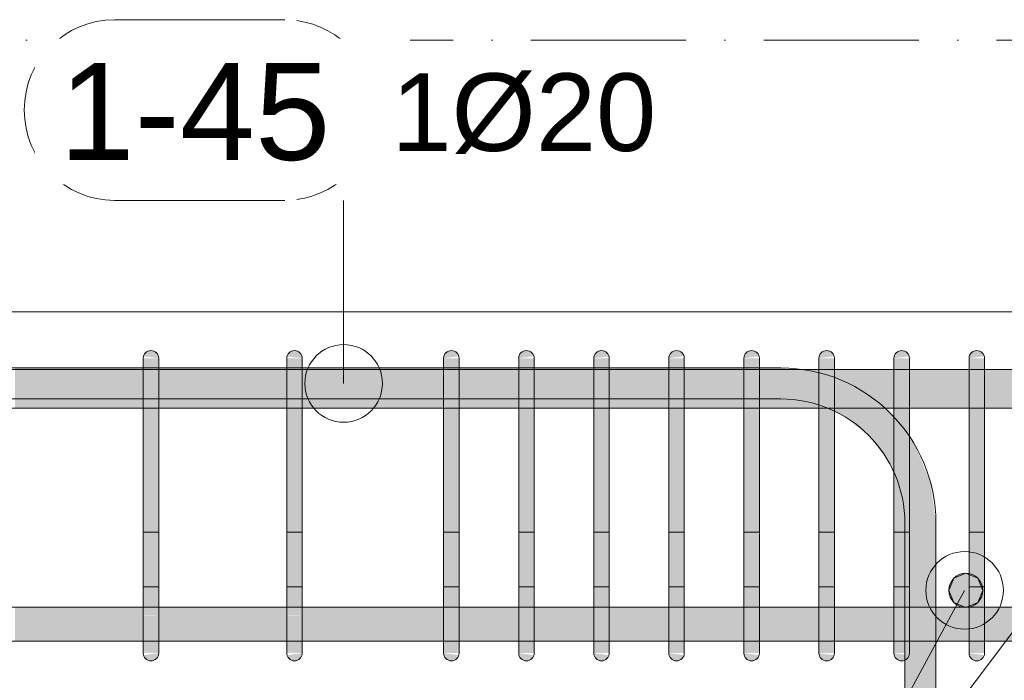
# Model space of a CAD drawing. Header units: millimetres. Extents: x -25607 to 9385, y 1894 to 10168.
# Tile 28 of 181: x -18732 to -18097, y 8682 to 9108. Entities that reach past the tile are written whole.
import ezdxf

# ---------------------------------------------------------------- set-up
doc = ezdxf.new("R2010")
doc.units = ezdxf.units.MM
doc.linetypes.add('Čerchovaná', pattern=[150, 100, -25, 0, -25])
for name, color, linetype, lineweight in [('A-FLOR-LEVL', 51, 'Continuous', 5), ('S-BEAM', 12, 'Continuous', 9), ('S-COLS', 52, 'Continuous', 9), ('S-RBAR', 171, 'Continuous', 5), ('S-RBAR-IDEN', 171, 'Continuous', 5)]:
    doc.layers.add(name, color=color, linetype=linetype, lineweight=lineweight)
doc.styles.add('Arial', font='arial.ttf', dxfattribs={"height": 50})
doc.styles.add('Arial_1', font='arial.ttf', dxfattribs={"height": 62.5})

# ---------------------------------------------------------------- blocks, each defined once
blk = doc.blocks.new('Popisek výztuže - _Typ_ množství_PRAVÝ _řezy_-573729-V4')
at = {"layer": 'S-RBAR-IDEN'}
for p, q in [((-24857.77, 9096.15), (-24967.46, 9096.15)), ((-24967.46, 8979.71), (-24857.77, 8979.71))]:
    blk.add_line(p, q, dxfattribs=at)
for centre, start, end in [((-24967.46, 9037.93), 90, 270), ((-24857.77, 9037.93), 277.64339, 82.35661)]:
    blk.add_arc(centre, 58.22, start, end, dxfattribs=at)

msp = doc.modelspace()

# ---------------------------------------------------------------- hatches: boundary and pattern name
at = {"layer": 'S-RBAR'}
for color, points in [(7, [(-18642, 8890), (-18642.17, 8891.29), (-18642.67, 8892.5), (-18643.47, 8893.54), (-18644.66, 8894.4), (-18645.71, 8894.83), (-18647, 8895), (-18648.29, 8894.83), (-18649.5, 8894.33), (-18650.54, 8893.54), (-18651.33, 8892.5), (-18651.83, 8891.29), (-18642.17, 8890.02)]), (7, [(-18549.46, 8890), (-18549.63, 8891.29), (-18550.13, 8892.5), (-18550.92, 8893.54), (-18551.96, 8894.33), (-18553.16, 8894.83), (-18554.46, 8895), (-18555.75, 8894.83), (-18556.96, 8894.33), (-18557.99, 8893.54), (-18558.79, 8892.5), (-18559.28, 8891.29), (-18549.63, 8890.02)]), (7, [(-18458.33, 8890), (-18448.5, 8891.29), (-18449, 8892.5), (-18449.8, 8893.54), (-18451, 8894.4), (-18452.04, 8894.83), (-18453.33, 8895), (-18454.63, 8894.83), (-18455.83, 8894.33), (-18456.87, 8893.54), (-18457.66, 8892.5), (-18458.16, 8891.29)]), (7, [(-18409.94, 8890), (-18400.11, 8891.29), (-18400.61, 8892.5), (-18401.41, 8893.54), (-18402.61, 8894.4), (-18403.65, 8894.83), (-18404.94, 8895), (-18406.24, 8894.83), (-18407.44, 8894.33), (-18408.48, 8893.54), (-18409.27, 8892.5), (-18409.77, 8891.29)]), (7, [(-18361.55, 8890), (-18351.72, 8891.29), (-18352.22, 8892.5), (-18353.02, 8893.54), (-18354.22, 8894.4), (-18355.26, 8894.83), (-18356.55, 8895), (-18357.85, 8894.83), (-18359.05, 8894.33), (-18360.09, 8893.54), (-18360.88, 8892.5), (-18361.38, 8891.29)]), (7, [(-18313.16, 8890), (-18303.33, 8891.29), (-18303.83, 8892.5), (-18304.63, 8893.54), (-18305.83, 8894.4), (-18306.87, 8894.83), (-18308.16, 8895), (-18309.46, 8894.83), (-18310.66, 8894.33), (-18311.7, 8893.54), (-18312.49, 8892.5), (-18312.99, 8891.29)]), (7, [(-18264.77, 8890), (-18254.94, 8891.29), (-18255.44, 8892.5), (-18256.24, 8893.54), (-18257.44, 8894.4), (-18258.48, 8894.83), (-18259.77, 8895), (-18261.07, 8894.83), (-18262.27, 8894.33), (-18263.31, 8893.54), (-18264.1, 8892.5), (-18264.6, 8891.29)]), (7, [(-18216.38, 8890), (-18206.56, 8891.29), (-18207.05, 8892.5), (-18207.85, 8893.54), (-18209.05, 8894.4), (-18210.09, 8894.83), (-18211.38, 8895), (-18212.68, 8894.83), (-18213.88, 8894.33), (-18215.44, 8892.86), (-18215.72, 8892.5), (-18216.21, 8891.29)]), (7, [(-18168, 8890), (-18158.17, 8891.29), (-18158.67, 8892.5), (-18159.46, 8893.54), (-18160.66, 8894.4), (-18161.7, 8894.83), (-18163, 8895), (-18164.29, 8894.83), (-18165.5, 8894.33), (-18166.53, 8893.54), (-18167.33, 8892.5), (-18167.83, 8891.29)]), (7, [(-18119.61, 8890), (-18109.78, 8891.29), (-18110.28, 8892.5), (-18111.07, 8893.54), (-18112.27, 8894.4), (-18113.31, 8894.83), (-18114.61, 8895), (-18115.9, 8894.83), (-18117.11, 8894.33), (-18118.14, 8893.54), (-18118.94, 8892.5), (-18119.44, 8891.29)]), (7, [(-18642, 8865), (-18642, 8890), (-18652, 8890), (-18652, 8865)]), (7, [(-18549.46, 8865), (-18549.46, 8890), (-18559.46, 8890), (-18559.46, 8865)]), (7, [(-18448.33, 8865), (-18448.33, 8890), (-18458.33, 8890), (-18458.33, 8865)]), (7, [(-18408.33, 8865), (-18399.94, 8865), (-18400.11, 8890), (-18409.94, 8890), (-18409.94, 8865)]), (7, [(-18351.55, 8865), (-18351.55, 8890), (-18361.55, 8890), (-18361.55, 8865)]), (7, [(-18303.16, 8865), (-18303.16, 8890), (-18313.16, 8890), (-18313.16, 8865)]), (7, [(-18254.77, 8865), (-18254.77, 8890), (-18264.77, 8890), (-18264.77, 8865)]), (7, [(-18215.44, 8865), (-18206.38, 8865), (-18206.56, 8890), (-18216.38, 8890), (-18216.38, 8865)]), (7, [(-18158, 8865), (-18158, 8890), (-18168, 8890), (-18168, 8865)]), (7, [(-18109.61, 8865), (-18109.61, 8890), (-18119.61, 8890), (-18119.61, 8865)]), (7, [(-18652, 8725), (-18642, 8725), (-18642, 8865), (-18652, 8865), (-18652, 8741.44)]), (7, [(-18559.46, 8725), (-18549.46, 8725), (-18549.46, 8865), (-18559.46, 8865), (-18559.46, 8741.44)]), (7, [(-18448.33, 8725), (-18448.33, 8865), (-18458.33, 8865), (-18458.33, 8725)]), (7, [(-18399.94, 8725), (-18399.94, 8865), (-18409.94, 8865), (-18409.94, 8725), (-18408.33, 8725)]), (7, [(-18351.55, 8725), (-18351.55, 8865), (-18361.55, 8865), (-18361.55, 8725)]), (7, [(-18303.16, 8725), (-18303.16, 8865), (-18313.16, 8865), (-18313.16, 8725)]), (7, [(-18254.77, 8725), (-18254.77, 8865), (-18264.77, 8865), (-18264.77, 8725)]), (7, [(-18206.38, 8725), (-18206.38, 8865), (-18216.38, 8865), (-18216.38, 8725), (-18215.44, 8725)]), (7, [(-18158, 8725), (-18158, 8865), (-18168, 8865), (-18168, 8725)]), (7, [(-18109.61, 8725), (-18109.61, 8865), (-18119.61, 8865), (-18119.61, 8725)]), (256, [(-18121.66, 8729.45), (-18113.88, 8732.67), (-18110.66, 8740.45), (-18113.88, 8748.22), (-18121.66, 8751.45), (-18129.44, 8748.22), (-18132.66, 8740.45), (-18129.44, 8732.67)]), (7, [(-18448.5, 8700), (-18448.33, 8700), (-18448.33, 8725), (-18458.33, 8725), (-18458.33, 8700), (-18453.33, 8700)]), (7, [(-18408.33, 8700), (-18399.94, 8700), (-18399.94, 8725), (-18409.94, 8725), (-18409.94, 8700)]), (7, [(-18351.72, 8700), (-18351.55, 8700), (-18351.55, 8725), (-18361.55, 8725), (-18361.55, 8700), (-18356.55, 8700)]), (7, [(-18303.33, 8700), (-18303.16, 8700), (-18303.16, 8725), (-18313.16, 8725), (-18313.16, 8700), (-18308.16, 8700)]), (7, [(-18254.94, 8700), (-18254.77, 8700), (-18254.77, 8725), (-18264.77, 8725), (-18264.77, 8700), (-18259.77, 8700)]), (7, [(-18215.44, 8700), (-18206.38, 8700), (-18206.38, 8725), (-18216.38, 8725), (-18216.38, 8700)]), (7, [(-18158.17, 8700), (-18158, 8700), (-18158, 8725), (-18168, 8725), (-18168, 8700), (-18163, 8700)]), (7, [(-18109.78, 8700), (-18109.61, 8700), (-18109.61, 8725), (-18119.61, 8725), (-18119.61, 8700), (-18114.61, 8700)]), (7, [(-18647, 8695), (-18645.71, 8695.17), (-18644.5, 8695.67), (-18643.47, 8696.46), (-18642.67, 8697.5), (-18642.17, 8698.71), (-18642.17, 8699.98), (-18651.83, 8698.71), (-18651.33, 8697.5), (-18650.54, 8696.46), (-18649.5, 8695.67), (-18648.29, 8695.17)]), (7, [(-18554.46, 8695), (-18553.16, 8695.17), (-18551.96, 8695.67), (-18550.92, 8696.46), (-18550.13, 8697.5), (-18549.63, 8698.71), (-18549.63, 8699.98), (-18559.28, 8698.71), (-18558.79, 8697.5), (-18557.99, 8696.46), (-18556.96, 8695.67), (-18555.75, 8695.17)]), (7, [(-18453.33, 8695), (-18452.04, 8695.17), (-18450.83, 8695.67), (-18449.8, 8696.46), (-18449, 8697.5), (-18448.5, 8698.71), (-18458.33, 8700), (-18458.16, 8698.71), (-18457.66, 8697.5), (-18456.87, 8696.46), (-18455.83, 8695.67), (-18454.63, 8695.17)]), (7, [(-18404.94, 8695), (-18403.65, 8695.17), (-18402.44, 8695.67), (-18401.41, 8696.46), (-18400.61, 8697.5), (-18400.11, 8698.71), (-18409.94, 8700), (-18409.77, 8698.71), (-18409.27, 8697.5), (-18408.33, 8696.35), (-18407.44, 8695.67), (-18406.24, 8695.17)]), (7, [(-18356.55, 8695), (-18355.26, 8695.17), (-18354.05, 8695.67), (-18353.02, 8696.46), (-18352.22, 8697.5), (-18351.72, 8698.71), (-18361.55, 8700), (-18361.38, 8698.71), (-18360.88, 8697.5), (-18360.09, 8696.46), (-18359.05, 8695.67), (-18357.85, 8695.17)]), (7, [(-18308.16, 8695), (-18306.87, 8695.17), (-18305.66, 8695.67), (-18304.63, 8696.46), (-18303.83, 8697.5), (-18303.33, 8698.71), (-18313.16, 8700), (-18312.99, 8698.71), (-18312.49, 8697.5), (-18311.7, 8696.46), (-18310.66, 8695.67), (-18309.46, 8695.17)]), (7, [(-18259.77, 8695), (-18258.48, 8695.17), (-18257.27, 8695.67), (-18256.24, 8696.46), (-18255.44, 8697.5), (-18254.94, 8698.71), (-18264.77, 8700), (-18264.6, 8698.71), (-18264.1, 8697.5), (-18263.31, 8696.46), (-18262.27, 8695.67), (-18261.07, 8695.17)]), (7, [(-18211.38, 8695), (-18210.09, 8695.17), (-18208.88, 8695.67), (-18207.85, 8696.46), (-18207.05, 8697.5), (-18206.56, 8698.71), (-18216.38, 8700), (-18216.21, 8698.71), (-18215.44, 8697.14), (-18214.92, 8696.46), (-18213.88, 8695.67), (-18212.68, 8695.17)]), (7, [(-18163, 8695), (-18161.7, 8695.17), (-18160.5, 8695.67), (-18159.46, 8696.46), (-18158.67, 8697.5), (-18158.17, 8698.71), (-18168, 8700), (-18167.83, 8698.71), (-18167.33, 8697.5), (-18166.53, 8696.46), (-18165.5, 8695.67), (-18164.29, 8695.17)]), (7, [(-18114.61, 8695), (-18113.31, 8695.17), (-18112.11, 8695.67), (-18111.07, 8696.46), (-18110.28, 8697.5), (-18109.78, 8698.71), (-18119.61, 8700), (-18119.44, 8698.71), (-18118.94, 8697.5), (-18118.14, 8696.46), (-18117.11, 8695.67), (-18115.9, 8695.17)])]:
    msp.add_hatch(color=color, dxfattribs=at).paths.add_polyline_path(points)
h = msp.add_hatch(color=7, dxfattribs=at)
h.paths.add_polyline_path([(-21152.5, 8857.8), (-21003.57, 8857.8), (-21003.57, 8882.8), (-21152.5, 8882.8), (-21152.5, 8863.81)])
h.paths.add_polyline_path([(-20993.57, 8857.8), (-20814.64, 8857.8), (-20814.64, 8882.8), (-20993.57, 8882.8), (-20993.57, 8863.81)])
h.paths.add_polyline_path([(-17684.1, 8857.8), (-17684.1, 8882.8), (-17722.49, 8882.8), (-17722.49, 8857.8), (-17713.9, 8857.8)])
h.paths.add_polyline_path([(-15707.76, 8857.8), (-15577.5, 8857.8), (-15577.5, 8882.8), (-15731.67, 8882.8), (-15731.67, 8857.8)])
h.paths.add_polyline_path([(-17674.1, 8857.8), (-17635.71, 8857.8), (-17635.71, 8882.8), (-17674.1, 8882.8), (-17674.1, 8863.81)])
h.paths.add_polyline_path([(-20804.64, 8857.8), (-20625.71, 8857.8), (-20625.71, 8882.8), (-20804.64, 8882.8), (-20804.64, 8863.81)])
h.paths.add_polyline_path([(-17587.32, 8857.8), (-17587.32, 8882.8), (-17625.71, 8882.8), (-17625.71, 8857.8)])
h.paths.add_polyline_path([(-17577.32, 8857.8), (-17538.93, 8857.8), (-17538.93, 8882.8), (-17577.32, 8882.8), (-17577.32, 8863.81)])
h.paths.add_polyline_path([(-17780.88, 8857.8), (-17780.88, 8882.8), (-17819.27, 8882.8), (-17819.27, 8857.8), (-17791.06, 8857.8)])
h.paths.add_polyline_path([(-17732.49, 8857.8), (-17732.49, 8882.8), (-17770.88, 8882.8), (-17770.88, 8857.8)])
h.paths.add_polyline_path([(-17829.27, 8857.8), (-17829.27, 8882.8), (-17867.66, 8882.8), (-17867.66, 8857.8)])
h.paths.add_polyline_path([(-17480.54, 8857.8), (-17390.54, 8857.8), (-17390.54, 8882.8), (-17480.54, 8882.8), (-17480.54, 8863.81)])
h.paths.add_polyline_path([(-17528.93, 8857.8), (-17490.54, 8857.8), (-17490.54, 8882.8), (-17528.93, 8882.8), (-17528.93, 8863.81)])
h.paths.add_polyline_path([(-20615.71, 8857.8), (-20436.79, 8857.8), (-20436.79, 8882.8), (-20615.71, 8882.8), (-20615.71, 8863.81)])
h.paths.add_polyline_path([(-20426.79, 8857.8), (-20247.86, 8857.8), (-20247.86, 8882.8), (-20426.79, 8882.8), (-20426.79, 8863.81)])
h.paths.add_polyline_path([(-20237.86, 8857.8), (-20058.93, 8857.8), (-20058.93, 8882.8), (-20237.86, 8882.8), (-20237.86, 8863.81)])
h.paths.add_polyline_path([(-20048.93, 8857.8), (-19870, 8857.8), (-19870, 8882.8), (-20048.93, 8882.8), (-20048.93, 8863.81)])
h.paths.add_polyline_path([(-17288, 8857.8), (-17205.45, 8857.8), (-17205.45, 8882.8), (-17288, 8882.8), (-17288, 8863.81)])
h.paths.add_polyline_path([(-17380.54, 8857.8), (-17298, 8857.8), (-17298, 8882.8), (-17380.54, 8882.8), (-17380.54, 8863.81)])
h.paths.add_polyline_path([(-17102.91, 8857.8), (-17020.36, 8857.8), (-17020.36, 8882.8), (-17102.91, 8882.8), (-17102.91, 8863.81)])
h.paths.add_polyline_path([(-17195.45, 8857.8), (-17112.91, 8857.8), (-17112.91, 8882.8), (-17195.45, 8882.8), (-17195.45, 8863.81)])
h.paths.add_polyline_path([(-17010.36, 8857.8), (-16927.82, 8857.8), (-16927.82, 8882.8), (-17010.36, 8882.8), (-17010.36, 8863.81)])
h.paths.add_polyline_path([(-17974.44, 8857.8), (-17974.44, 8882.8), (-18012.83, 8882.8), (-18012.83, 8857.8)])
h.paths.add_polyline_path([(-17926.05, 8857.8), (-17926.05, 8882.8), (-17964.44, 8882.8), (-17964.44, 8857.8)])
h.paths.add_polyline_path([(-17877.66, 8857.8), (-17877.66, 8882.8), (-17916.05, 8882.8), (-17916.05, 8857.8)])
h.paths.add_polyline_path([(-18168, 8857.8), (-18168, 8882.8), (-18206.38, 8882.8), (-18206.38, 8857.8), (-18176.86, 8857.8)])
h.paths.add_polyline_path([(-19860, 8857.8), (-19670, 8857.8), (-19670, 8882.8), (-19860, 8882.8), (-19860, 8863.81)])
h.paths.add_polyline_path([(-18158, 8857.8), (-18119.61, 8857.8), (-18119.61, 8882.8), (-18158, 8882.8), (-18158, 8863.81)])
h.paths.add_polyline_path([(-19567.45, 8857.8), (-19484.91, 8857.8), (-19484.91, 8882.8), (-19567.45, 8882.8), (-19567.45, 8863.81)])
h.paths.add_polyline_path([(-19660, 8857.8), (-19577.45, 8857.8), (-19577.45, 8882.8), (-19660, 8882.8), (-19660, 8863.81)])
h.paths.add_polyline_path([(-15741.67, 8857.8), (-15741.67, 8882.8), (-15900.83, 8882.8), (-15900.83, 8857.8), (-15862.08, 8857.8)])
h.paths.add_polyline_path([(-15910.83, 8857.8), (-15910.83, 8882.8), (-16070, 8882.8), (-16070, 8857.8), (-16016.39, 8857.8)])
h.paths.add_polyline_path([(-16080, 8857.8), (-16080, 8882.8), (-16270, 8882.8), (-16270, 8857.8), (-16170.71, 8857.8)])
h.paths.add_polyline_path([(-16280, 8857.8), (-16280, 8882.8), (-16362.55, 8882.8), (-16362.55, 8857.8), (-16325.03, 8857.8)])
h.paths.add_polyline_path([(-18071.22, 8857.8), (-18071.22, 8882.8), (-18109.61, 8882.8), (-18109.61, 8857.8)])
h.paths.add_polyline_path([(-19474.91, 8857.8), (-19392.36, 8857.8), (-19392.36, 8882.8), (-19474.91, 8882.8), (-19474.91, 8863.81)])
h.paths.add_polyline_path([(-18022.83, 8857.8), (-18022.83, 8882.8), (-18061.22, 8882.8), (-18061.22, 8857.8)])
h.paths.add_polyline_path([(-18313.16, 8857.8), (-18313.16, 8882.8), (-18351.55, 8882.8), (-18351.55, 8857.8), (-18331.18, 8857.8)])
h.paths.add_polyline_path([(-18264.77, 8857.8), (-18264.77, 8882.8), (-18303.16, 8882.8), (-18303.16, 8857.8)])
h.paths.add_polyline_path([(-18216.38, 8857.8), (-18216.38, 8882.8), (-18254.77, 8882.8), (-18254.77, 8857.8)])
h.paths.add_polyline_path([(-18458.33, 8857.8), (-18458.33, 8882.8), (-18549.46, 8882.8), (-18549.46, 8857.8), (-18485.49, 8857.8)])
h.paths.add_polyline_path([(-18409.94, 8857.8), (-18409.94, 8882.8), (-18448.33, 8882.8), (-18448.33, 8857.8)])
h.paths.add_polyline_path([(-16825.27, 8857.8), (-16742.73, 8857.8), (-16742.73, 8882.8), (-16825.27, 8882.8), (-16825.27, 8863.81)])
h.paths.add_polyline_path([(-16917.82, 8857.8), (-16835.27, 8857.8), (-16835.27, 8882.8), (-16917.82, 8882.8), (-16917.82, 8863.81)])
h.paths.add_polyline_path([(-16640.18, 8857.8), (-16557.64, 8857.8), (-16557.64, 8882.8), (-16640.18, 8882.8), (-16640.18, 8863.81)])
h.paths.add_polyline_path([(-16732.73, 8857.8), (-16650.18, 8857.8), (-16650.18, 8882.8), (-16732.73, 8882.8), (-16732.73, 8863.81)])
h.paths.add_polyline_path([(-19289.82, 8857.8), (-19207.27, 8857.8), (-19207.27, 8882.8), (-19289.82, 8882.8), (-19289.82, 8863.81)])
h.paths.add_polyline_path([(-19382.36, 8857.8), (-19299.82, 8857.8), (-19299.82, 8882.8), (-19382.36, 8882.8), (-19382.36, 8863.81)])
h.paths.add_polyline_path([(-19104.73, 8857.8), (-19022.18, 8857.8), (-19022.18, 8882.8), (-19104.73, 8882.8), (-19104.73, 8863.81)])
h.paths.add_polyline_path([(-19197.27, 8857.8), (-19114.73, 8857.8), (-19114.73, 8882.8), (-19197.27, 8882.8), (-19197.27, 8863.81)])
h.paths.add_polyline_path([(-16547.64, 8857.8), (-16465.09, 8857.8), (-16465.09, 8882.8), (-16547.64, 8882.8), (-16547.64, 8863.81)])
h.paths.add_polyline_path([(-19012.18, 8857.8), (-18929.64, 8857.8), (-18929.64, 8882.8), (-19012.18, 8882.8), (-19012.18, 8863.81)])
h.paths.add_polyline_path([(-18827.09, 8857.8), (-18744.55, 8857.8), (-18744.55, 8882.8), (-18827.09, 8882.8), (-18827.09, 8863.81)])
h.paths.add_polyline_path([(-18919.64, 8857.8), (-18837.09, 8857.8), (-18837.09, 8882.8), (-18919.64, 8882.8), (-18919.64, 8863.81)])
h.paths.add_polyline_path([(-16455.09, 8857.8), (-16372.55, 8857.8), (-16372.55, 8882.8), (-16455.09, 8882.8), (-16455.09, 8863.81)])
h.paths.add_polyline_path([(-18399.94, 8857.8), (-18361.55, 8857.8), (-18361.55, 8882.8), (-18399.94, 8882.8), (-18399.94, 8863.81)])
h.paths.add_polyline_path([(-18559.46, 8857.8), (-18559.46, 8882.8), (-18642, 8882.8), (-18642, 8857.8), (-18639.81, 8857.8)])
h.paths.add_polyline_path([(-18652, 8857.8), (-18652, 8882.8), (-18734.55, 8882.8), (-18734.55, 8857.8)])
h = msp.add_hatch(color=7, dxfattribs=at)
h.paths.add_polyline_path([(-18254.02, 8882.8), (-18240.95, 8882.8), (-18240.95, 8883.8), (-18254.77, 8883.8), (-18254.77, 8882.8)])
h.paths.add_polyline_path([(-18837.09, 8882.8), (-18837.09, 8883.8), (-18860.95, 8883.8), (-18860.95, 8882.8)])
h.paths.add_polyline_path([(-18827.09, 8882.8), (-18744.55, 8882.8), (-18744.55, 8883.8), (-18827.09, 8883.8)])
h.paths.add_polyline_path([(-18734.55, 8882.8), (-18652, 8882.8), (-18652, 8883.8), (-18734.55, 8883.8)])
h.paths.add_polyline_path([(-18264.77, 8882.8), (-18264.77, 8883.8), (-18303.16, 8883.8), (-18303.16, 8882.8), (-18292.6, 8882.8)])
h.paths.add_polyline_path([(-18642, 8882.8), (-18559.46, 8882.8), (-18559.46, 8883.8), (-18642, 8883.8)])
h.paths.add_polyline_path([(-18313.16, 8882.8), (-18313.16, 8883.8), (-18351.55, 8883.8), (-18351.55, 8882.8), (-18331.18, 8882.8)])
h.paths.add_polyline_path([(-18361.55, 8882.8), (-18361.55, 8883.8), (-18399.94, 8883.8), (-18399.94, 8882.8), (-18369.76, 8882.8)])
h.paths.add_polyline_path([(-18549.46, 8882.8), (-18458.33, 8882.8), (-18458.33, 8883.8), (-18549.46, 8883.8)])
h.paths.add_polyline_path([(-18448.33, 8882.8), (-18409.94, 8882.8), (-18409.94, 8883.8), (-18448.33, 8883.8)])
h = msp.add_hatch(color=7, dxfattribs=at)
h.paths.add_polyline_path([(-18158, 8783.8), (-18140.95, 8783.8), (-18144.36, 8809.69), (-18154.35, 8833.8), (-18158, 8838.56), (-18158, 8788.41)])
h.paths.add_polyline_path([(-18168, 8814.94), (-18168, 8851.59), (-18170.24, 8854.51), (-18174.53, 8857.8), (-18206.38, 8857.8), (-18206.38, 8855.34), (-18200.95, 8853.09), (-18184.38, 8840.37), (-18171.67, 8823.8)])
h.paths.add_polyline_path([(-18240.95, 8882.8), (-18233.35, 8882.8), (-18240.95, 8883.8)])
h = msp.add_hatch(color=7, dxfattribs=at)
h.paths.add_polyline_path([(-18140.95, 7883.8), (-18140.95, 7916), (-18141.95, 7916), (-18141.95, 7883.8)])
h.paths.add_polyline_path([(-18160.95, 7883.8), (-18159.95, 7883.8), (-18160.14, 7916), (-18160.95, 7916), (-18160.95, 7884.87)])
h.paths.add_polyline_path([(-18160.95, 7924), (-18159.95, 7924), (-18160.14, 8016), (-18160.95, 8016), (-18160.95, 7946.05)])
h.paths.add_polyline_path([(-18141.95, 7924), (-18140.95, 7924), (-18140.95, 8016), (-18141.95, 8016), (-18141.95, 7946.05)])
h.paths.add_polyline_path([(-18160.95, 8024), (-18159.95, 8024), (-18160.14, 8116), (-18160.95, 8116), (-18160.95, 8037.83)])
h.paths.add_polyline_path([(-18140.95, 8024), (-18140.95, 8116), (-18141.95, 8116), (-18141.95, 8024)])
h.paths.add_polyline_path([(-18160.95, 8124), (-18159.95, 8124), (-18160.14, 8216), (-18160.95, 8216), (-18160.95, 8129.6)])
h.paths.add_polyline_path([(-18140.95, 8124), (-18140.95, 8216), (-18141.95, 8216), (-18141.95, 8124)])
h.paths.add_polyline_path([(-18141.95, 8224), (-18140.95, 8224), (-18140.95, 8316), (-18141.95, 8316), (-18141.95, 8251.97)])
h.paths.add_polyline_path([(-18159.95, 8224), (-18160.14, 8316), (-18160.95, 8316), (-18160.95, 8224), (-18160.14, 8224)])
h.paths.add_polyline_path([(-18141.95, 8324), (-18140.95, 8324), (-18140.95, 8416), (-18141.95, 8416), (-18141.95, 8343.75)])
h.paths.add_polyline_path([(-18159.95, 8324), (-18160.14, 8416), (-18160.95, 8416), (-18160.95, 8324), (-18160.14, 8324)])
h.paths.add_polyline_path([(-18160.95, 8424), (-18159.95, 8424), (-18160.14, 8516), (-18160.95, 8516), (-18160.95, 8435.52)])
h.paths.add_polyline_path([(-18140.95, 8424), (-18140.95, 8516), (-18141.95, 8516), (-18141.95, 8424)])
h.paths.add_polyline_path([(-18160.95, 8524), (-18159.95, 8524), (-18160.14, 8616), (-18160.95, 8616), (-18160.95, 8527.3)])
h.paths.add_polyline_path([(-18140.95, 8524), (-18140.95, 8616), (-18141.95, 8616), (-18141.95, 8524)])
h.paths.add_polyline_path([(-18140.95, 8624), (-18140.95, 8707.64), (-18158, 8707.64), (-18158.17, 8700), (-18160.95, 8700), (-18160.95, 8699.07), (-18158.17, 8698.71), (-18158.67, 8697.5), (-18159.46, 8696.46), (-18160.95, 8695), (-18160.95, 8624), (-18159.95, 8624), (-18159.95, 8660), (-18141.95, 8660), (-18141.95, 8624)])
h.paths.add_polyline_path([(-18140.95, 8729.64), (-18140.95, 8783.8), (-18158, 8783.8), (-18158, 8729.64)])
h = msp.add_hatch(color=256, dxfattribs=at)
edge = h.paths.add_edge_path()
edge.add_arc((-18121.66, 8740.45), 11, 0, 360)
h = msp.add_hatch(color=7, dxfattribs=at)
h.paths.add_polyline_path([(-24601.03, 8707.64), (-24603.19, 8710.85), (-24605, 8715.21), (-24605, 8707.64), (-24602.84, 8707.64)])
h.paths.add_polyline_path([(-22960.74, 8707.64), (-22900.09, 8707.92), (-22900.09, 8729.64), (-22982.64, 8729.64), (-22982.64, 8707.64)])
h.paths.add_polyline_path([(-22890.09, 8707.64), (-22807.55, 8707.92), (-22807.55, 8729.64), (-22890.09, 8729.64), (-22890.09, 8707.92)])
h.paths.add_polyline_path([(-17983.96, 8707.64), (-17980, 8707.64), (-17980, 8729.64), (-18012.83, 8729.64), (-18012.83, 8707.64)])
h.paths.add_polyline_path([(-22992.64, 8707.64), (-22992.64, 8729.64), (-23075.18, 8729.64), (-23075.18, 8707.64), (-22999.32, 8707.64)])
h.paths.add_polyline_path([(-22797.55, 8707.64), (-22715, 8707.92), (-22715, 8729.64), (-22797.55, 8729.64), (-22797.55, 8707.92)])
h.paths.add_polyline_path([(-22705, 8707.64), (-22515, 8707.92), (-22515, 8729.64), (-22705, 8729.64), (-22705, 8707.92)])
h.paths.add_polyline_path([(-18022.83, 8707.64), (-18022.83, 8729.64), (-18061.22, 8729.64), (-18061.12, 8707.64)])
h.paths.add_polyline_path([(-23085.18, 8707.64), (-23085.18, 8729.64), (-23167.73, 8729.64), (-23167.73, 8707.64), (-23115.06, 8707.64)])
h.paths.add_polyline_path([(-22505, 8707.64), (-22326.07, 8707.92), (-22326.07, 8729.64), (-22505, 8729.64), (-22505, 8707.92)])
h.paths.add_polyline_path([(-22316.07, 8707.64), (-22137.14, 8707.92), (-22137.14, 8729.64), (-22316.07, 8729.64), (-22316.07, 8707.92)])
h.paths.add_polyline_path([(-18071.22, 8707.64), (-18071.22, 8729.64), (-18109.61, 8729.64), (-18109.61, 8707.64), (-18099.7, 8707.64)])
h.paths.add_polyline_path([(-23177.73, 8707.64), (-23177.73, 8729.64), (-23260.27, 8729.64), (-23260.27, 8707.64), (-23192.22, 8707.64)])
h.paths.add_polyline_path([(-22127.14, 8707.64), (-21948.21, 8707.92), (-21948.21, 8729.64), (-22127.14, 8729.64), (-22127.14, 8707.92)])
h.paths.add_polyline_path([(-24558, 8707.64), (-24543.42, 8707.92), (-24543.42, 8729.64), (-24558, 8729.64), (-24558, 8707.92)])
h.paths.add_polyline_path([(-18119.61, 8707.64), (-18119.61, 8729.64), (-18158, 8729.64), (-18158, 8707.64), (-18138.28, 8707.64)])
h.paths.add_polyline_path([(-21938.21, 8707.64), (-21759.29, 8707.92), (-21759.29, 8729.64), (-21938.21, 8729.64), (-21938.21, 8707.92)])
h.paths.add_polyline_path([(-23270.27, 8707.64), (-23270.27, 8729.64), (-23352.82, 8729.64), (-23352.82, 8707.64), (-23307.95, 8707.64)])
h.paths.add_polyline_path([(-24580.95, 8707.64), (-24578, 8707.92), (-24578, 8729.64), (-24580.95, 8729.64), (-24580.95, 8707.92)])
h.paths.add_polyline_path([(-21749.29, 8707.64), (-21570.36, 8707.92), (-21570.36, 8729.64), (-21749.29, 8729.64), (-21749.29, 8707.92)])
h.paths.add_polyline_path([(-18168, 8707.64), (-18168, 8729.64), (-18206.38, 8729.64), (-18206.38, 8707.64), (-18176.86, 8707.64)])
h.paths.add_polyline_path([(-23362.82, 8707.64), (-23362.82, 8729.64), (-23445.36, 8729.64), (-23445.36, 8707.64), (-23385.11, 8707.64)])
h.paths.add_polyline_path([(-21560.36, 8707.64), (-21381.43, 8707.92), (-21381.43, 8729.64), (-21560.36, 8729.64), (-21560.36, 8707.92)])
h.paths.add_polyline_path([(-23455.36, 8707.64), (-23455.36, 8729.64), (-23537.91, 8729.64), (-23537.91, 8707.64), (-23462.27, 8707.64)])
h.paths.add_polyline_path([(-21371.43, 8707.64), (-21192.5, 8707.92), (-21192.5, 8729.64), (-21371.43, 8729.64), (-21371.43, 8707.92)])
h.paths.add_polyline_path([(-18216.38, 8707.64), (-18216.38, 8729.64), (-18254.77, 8729.64), (-18254.77, 8707.64), (-18254.02, 8707.64)])
h.paths.add_polyline_path([(-21182.5, 8707.64), (-21003.57, 8707.92), (-21003.57, 8729.64), (-21182.5, 8729.64), (-21182.5, 8707.92)])
h.paths.add_polyline_path([(-24533.42, 8707.64), (-24495.89, 8707.92), (-24495.89, 8729.64), (-24533.42, 8729.64), (-24533.42, 8707.92)])
h.paths.add_polyline_path([(-20993.57, 8707.64), (-20814.64, 8707.92), (-20814.64, 8729.64), (-20993.57, 8729.64), (-20993.57, 8707.92)])
h.paths.add_polyline_path([(-23547.91, 8707.64), (-23547.91, 8729.64), (-23630.45, 8729.64), (-23630.45, 8707.64), (-23578.01, 8707.64)])
h.paths.add_polyline_path([(-18264.77, 8707.64), (-18264.77, 8729.64), (-18303.16, 8729.64), (-18303.16, 8707.64), (-18292.6, 8707.64)])
h.paths.add_polyline_path([(-24485.89, 8707.64), (-24448.36, 8707.92), (-24448.36, 8729.64), (-24485.89, 8729.64), (-24485.89, 8707.92)])
h.paths.add_polyline_path([(-20804.64, 8707.64), (-20625.71, 8707.92), (-20625.71, 8729.64), (-20804.64, 8729.64), (-20804.64, 8707.92)])
h.paths.add_polyline_path([(-20615.71, 8707.64), (-20436.79, 8707.92), (-20436.79, 8729.64), (-20615.71, 8729.64), (-20615.71, 8707.92)])
h.paths.add_polyline_path([(-18313.16, 8707.64), (-18313.16, 8729.64), (-18351.55, 8729.64), (-18351.55, 8707.64), (-18331.18, 8707.64)])
h.paths.add_polyline_path([(-23640.45, 8707.64), (-23640.45, 8729.64), (-23723, 8729.64), (-23723, 8707.64), (-23655.17, 8707.64)])
h.paths.add_polyline_path([(-20426.79, 8707.64), (-20247.86, 8707.92), (-20247.86, 8729.64), (-20426.79, 8729.64), (-20426.79, 8707.92)])
h.paths.add_polyline_path([(-24438.36, 8707.64), (-24400.83, 8707.92), (-24400.83, 8729.64), (-24438.36, 8729.64), (-24438.36, 8707.92)])
h.paths.add_polyline_path([(-20237.86, 8707.64), (-20058.93, 8707.92), (-20058.93, 8729.64), (-20237.86, 8729.64), (-20237.86, 8707.92)])
h.paths.add_polyline_path([(-18361.55, 8707.64), (-18361.55, 8729.64), (-18399.94, 8729.64), (-18399.94, 8707.64), (-18369.76, 8707.64)])
h.paths.add_polyline_path([(-23733, 8707.64), (-23733, 8729.64), (-23815.54, 8729.64), (-23815.54, 8707.64), (-23770.91, 8707.64)])
h.paths.add_polyline_path([(-20048.93, 8707.64), (-19870, 8707.92), (-19870, 8729.64), (-20048.93, 8729.64), (-20048.93, 8707.92)])
h.paths.add_polyline_path([(-19860, 8707.64), (-19670, 8707.92), (-19670, 8729.64), (-19860, 8729.64), (-19860, 8707.92)])
h.paths.add_polyline_path([(-18409.94, 8707.64), (-18409.94, 8729.64), (-18448.33, 8729.64), (-18448.33, 8707.64), (-18446.91, 8707.64)])
h.paths.add_polyline_path([(-23825.54, 8707.64), (-23825.54, 8729.64), (-23915.54, 8729.64), (-23915.54, 8707.64), (-23848.07, 8707.64)])
h.paths.add_polyline_path([(-24390.83, 8707.64), (-24353.31, 8707.92), (-24353.31, 8729.64), (-24390.83, 8729.64), (-24390.83, 8707.92)])
h.paths.add_polyline_path([(-19660, 8707.64), (-19577.45, 8707.92), (-19577.45, 8729.64), (-19660, 8729.64), (-19660, 8707.92)])
h.paths.add_polyline_path([(-18458.33, 8707.64), (-18458.33, 8729.64), (-18549.46, 8729.64), (-18549.46, 8707.64), (-18485.49, 8707.64)])
h.paths.add_polyline_path([(-19567.45, 8707.64), (-19484.91, 8707.92), (-19484.91, 8729.64), (-19567.45, 8729.64), (-19567.45, 8707.92)])
h.paths.add_polyline_path([(-23925.54, 8707.64), (-23925.54, 8729.64), (-23963.07, 8729.64), (-23963.07, 8707.64)])
h.paths.add_polyline_path([(-19474.91, 8707.64), (-19392.36, 8707.92), (-19392.36, 8729.64), (-19474.91, 8729.64), (-19474.91, 8707.92)])
h.paths.add_polyline_path([(-23973.07, 8707.64), (-23973.07, 8729.64), (-24010.6, 8729.64), (-24010.6, 8707.64), (-24002.39, 8707.64)])
h.paths.add_polyline_path([(-19382.36, 8707.64), (-19299.82, 8707.92), (-19299.82, 8729.64), (-19382.36, 8729.64), (-19382.36, 8707.92)])
h.paths.add_polyline_path([(-24020.6, 8707.64), (-24020.6, 8729.64), (-24058.13, 8729.64), (-24058.13, 8707.64), (-24040.97, 8707.64)])
h.paths.add_polyline_path([(-18559.46, 8707.64), (-18559.46, 8729.64), (-18642, 8729.64), (-18642, 8707.64), (-18562.65, 8707.64)])
h.paths.add_polyline_path([(-19289.82, 8707.64), (-19207.27, 8707.92), (-19207.27, 8729.64), (-19289.82, 8729.64), (-19289.82, 8707.92)])
h.paths.add_polyline_path([(-24068.13, 8707.64), (-24068.13, 8729.64), (-24105.66, 8729.64), (-24105.66, 8707.64), (-24079.55, 8707.64)])
h.paths.add_polyline_path([(-19197.27, 8707.64), (-19114.73, 8707.92), (-19114.73, 8729.64), (-19197.27, 8729.64), (-19197.27, 8707.92)])
h.paths.add_polyline_path([(-24343.31, 8707.64), (-24305.78, 8707.92), (-24305.78, 8729.64), (-24343.31, 8729.64), (-24343.31, 8707.92)])
h.paths.add_polyline_path([(-24115.66, 8707.64), (-24115.66, 8729.64), (-24153.19, 8729.64), (-24153.19, 8707.64), (-24118.13, 8707.64)])
h.paths.add_polyline_path([(-19104.73, 8707.64), (-19022.18, 8707.92), (-19022.18, 8729.64), (-19104.73, 8729.64), (-19104.73, 8707.92)])
h.paths.add_polyline_path([(-24295.78, 8707.64), (-24258.25, 8707.92), (-24258.25, 8729.64), (-24295.78, 8729.64), (-24295.78, 8707.92)])
h.paths.add_polyline_path([(-19012.18, 8707.64), (-18929.64, 8707.92), (-18929.64, 8729.64), (-19012.18, 8729.64), (-19012.18, 8707.92)])
h.paths.add_polyline_path([(-18652, 8707.64), (-18652, 8729.64), (-18734.55, 8729.64), (-18734.55, 8707.64), (-18678.39, 8707.64)])
h.paths.add_polyline_path([(-24181.69, 8707.64), (-24176.86, 8707.68), (-24172.72, 8710.86), (-24169.54, 8715), (-24167.54, 8719.82), (-24166.86, 8725), (-24167.54, 8729.64), (-24200.72, 8729.64), (-24200.72, 8710.64), (-24196.76, 8707.64), (-24192.04, 8707.64)])
h.paths.add_polyline_path([(-18919.64, 8707.64), (-18837.09, 8707.92), (-18837.09, 8729.64), (-18919.64, 8729.64), (-18919.64, 8707.92)])
h.paths.add_polyline_path([(-24211.93, 8707.64), (-24233.93, 8729.64), (-24248.25, 8729.64), (-24248.25, 8707.64), (-24233.87, 8707.64)])
h.paths.add_polyline_path([(-18827.09, 8707.64), (-18744.55, 8707.92), (-18744.55, 8729.64), (-18827.09, 8729.64), (-18827.09, 8707.92)])
h.paths.add_polyline_path([(-24590.95, 8710.82), (-24590.95, 8729.64), (-24596.86, 8729.64), (-24596.86, 8725), (-24596.18, 8719.82), (-24594.18, 8715), (-24590.99, 8710.85)])
h.paths.add_polyline_path([(-24210.72, 8720.57), (-24210.72, 8729.64), (-24219.78, 8729.64), (-24215.15, 8725)])
h = msp.add_hatch(color=7, dxfattribs=at)
h.paths.add_polyline_path([(-18642, 8703.08), (-18642, 8703.74), (-18643.36, 8703.89), (-18644.2, 8703.51)])
h.paths.add_polyline_path([(-18647.49, 8705.53), (-18649.17, 8707.49), (-18652, 8707.92), (-18652, 8706.75)])
h.paths.add_polyline_path([(-18642, 8711.72), (-18642, 8713.44), (-18652, 8715.43), (-18647.28, 8711.91)])
h.paths.add_polyline_path([(-18652, 8724.03), (-18642, 8724.24), (-18642, 8725), (-18652, 8725)])
h = msp.add_hatch(color=7, dxfattribs=at)
h.paths.add_polyline_path([(-18642, 8700), (-18642, 8703.08), (-18644.2, 8703.51), (-18643.36, 8703.89), (-18642, 8703.74), (-18642, 8711.72), (-18646.53, 8711.99), (-18652, 8715.43), (-18652, 8708.15), (-18649.03, 8707.32), (-18647.49, 8705.53), (-18652, 8706.75), (-18651.83, 8700.99), (-18649.91, 8700.85), (-18645.71, 8700.4)])
h.paths.add_polyline_path([(-18647, 8700), (-18642, 8700), (-18652, 8700.85), (-18651.83, 8700)])
h.paths.add_polyline_path([(-18642, 8713.44), (-18642, 8724.24), (-18644.03, 8724.03), (-18652, 8724.03), (-18652, 8715.43)])
h = msp.add_hatch(color=7, dxfattribs=at)
h.paths.add_polyline_path([(-18549.46, 8703.08), (-18549.46, 8703.74), (-18550.81, 8703.89), (-18551.66, 8703.51)])
h.paths.add_polyline_path([(-18554.95, 8705.53), (-18556.63, 8707.49), (-18559.46, 8707.92), (-18559.46, 8706.75)])
h.paths.add_polyline_path([(-18549.46, 8711.72), (-18549.46, 8713.44), (-18559.46, 8715.43), (-18554.73, 8711.91)])
h.paths.add_polyline_path([(-18559.46, 8724.03), (-18549.46, 8724.24), (-18549.46, 8725), (-18559.46, 8725)])
h = msp.add_hatch(color=7, dxfattribs=at)
h.paths.add_polyline_path([(-18549.46, 8700), (-18549.46, 8703.08), (-18551.66, 8703.51), (-18550.81, 8703.89), (-18549.46, 8703.74), (-18549.46, 8711.72), (-18553.99, 8711.99), (-18559.46, 8715.43), (-18559.46, 8708.15), (-18556.48, 8707.32), (-18554.95, 8705.53), (-18559.46, 8706.75), (-18559.28, 8700.99), (-18557.37, 8700.85), (-18553.16, 8700.4)])
h.paths.add_polyline_path([(-18554.46, 8700), (-18549.46, 8700), (-18559.46, 8700.85), (-18559.28, 8700)])
h.paths.add_polyline_path([(-18549.46, 8713.44), (-18549.46, 8724.24), (-18551.48, 8724.03), (-18559.46, 8724.03), (-18559.46, 8715.43)])

# ---------------------------------------------------------------- linework, layer by layer
at = {"layer": 'A-FLOR-LEVL', "linetype": 'Čerchovaná'}
msp.add_line((-25606.81, 9095), (-4574.67, 9095), dxfattribs=at)
at = {"layer": 'S-BEAM'}
msp.add_line((-18195, 8920), (-24130, 8920), dxfattribs=at)
msp.add_line((-18195, 8920), (-24130, 8920), dxfattribs=at)
at = {"layer": 'S-COLS'}
for p, q in [((-17745, 8920), (-18195, 8920)), ((-18195, 8920), (-17745, 8920))]:
    msp.add_line(p, q, dxfattribs=at)
at = {"layer": 'S-RBAR'}
for p, q in [((-18652, 8865), (-18652, 8890)), ((-18652, 8865), (-18652, 8890)), ((-18642, 8865), (-18642, 8890)), ((-18642, 8865), (-18642, 8890)), ((-18559.46, 8865), (-18559.46, 8890)), ((-18559.46, 8865), (-18559.46, 8890)), ((-18549.46, 8865), (-18549.46, 8890)), ((-18549.46, 8865), (-18549.46, 8890)), ((-18458.33, 8890), (-18458.33, 8865)), ((-18458.33, 8890), (-18458.33, 8865)), ((-18448.33, 8890), (-18448.33, 8865)), ((-18448.33, 8890), (-18448.33, 8865)), ((-18409.94, 8890), (-18409.94, 8865)), ((-18409.94, 8890), (-18409.94, 8865)), ((-18399.94, 8890), (-18399.94, 8865)), ((-18399.94, 8890), (-18399.94, 8865)), ((-18361.55, 8890), (-18361.55, 8865)), ((-18361.55, 8890), (-18361.55, 8865)), ((-18351.55, 8890), (-18351.55, 8865)), ((-18351.55, 8890), (-18351.55, 8865)), ((-18313.16, 8890), (-18313.16, 8865)), ((-18313.16, 8890), (-18313.16, 8865)), ((-18303.16, 8890), (-18303.16, 8865)), ((-18303.16, 8890), (-18303.16, 8865)), ((-18264.77, 8890), (-18264.77, 8865)), ((-18264.77, 8890), (-18264.77, 8865)), ((-18254.77, 8890), (-18254.77, 8865)), ((-18254.77, 8890), (-18254.77, 8865)), ((-18216.38, 8890), (-18216.38, 8865)), ((-18216.38, 8890), (-18216.38, 8865)), ((-18206.38, 8890), (-18206.38, 8865)), ((-18206.38, 8890), (-18206.38, 8865)), ((-18168, 8890), (-18168, 8865)), ((-18168, 8890), (-18168, 8865)), ((-18158, 8890), (-18158, 8865)), ((-18158, 8890), (-18158, 8865)), ((-18119.61, 8890), (-18119.61, 8865)), ((-18119.61, 8890), (-18119.61, 8865)), ((-18109.61, 8890), (-18109.61, 8865)), ((-18109.61, 8890), (-18109.61, 8865)), ((-15577.5, 8882.8), (-21152.5, 8882.8)), ((-15577.5, 8882.8), (-21152.5, 8882.8)), ((-15577.5, 8882.8), (-21152.5, 8882.8)), ((-18240.95, 8883.8), (-18861.95, 8883.8)), ((-18240.95, 8883.8), (-18860.95, 8883.8)), ((-18240.95, 8863.8), (-18861.95, 8863.8)), ((-18240.95, 8863.8), (-18860.95, 8863.8)), ((-18652, 8725), (-18652, 8865)), ((-18652, 8865), (-18652, 8725)), ((-18642, 8725), (-18642, 8865)), ((-18642, 8865), (-18642, 8725)), ((-18559.46, 8725), (-18559.46, 8865)), ((-18559.46, 8865), (-18559.46, 8725)), ((-18549.46, 8725), (-18549.46, 8865)), ((-18549.46, 8865), (-18549.46, 8725)), ((-18458.33, 8725), (-18458.33, 8865)), ((-18458.33, 8865), (-18458.33, 8725)), ((-18448.33, 8725), (-18448.33, 8865)), ((-18448.33, 8865), (-18448.33, 8725)), ((-18409.94, 8725), (-18409.94, 8865)), ((-18409.94, 8865), (-18409.94, 8725)), ((-18399.94, 8725), (-18399.94, 8865)), ((-18399.94, 8865), (-18399.94, 8725)), ((-18361.55, 8725), (-18361.55, 8865)), ((-18361.55, 8865), (-18361.55, 8725)), ((-18351.55, 8725), (-18351.55, 8865)), ((-18351.55, 8865), (-18351.55, 8725)), ((-18313.16, 8725), (-18313.16, 8865)), ((-18313.16, 8865), (-18313.16, 8725)), ((-18303.16, 8725), (-18303.16, 8865)), ((-18303.16, 8865), (-18303.16, 8725)), ((-18264.77, 8725), (-18264.77, 8865)), ((-18264.77, 8865), (-18264.77, 8725)), ((-18254.77, 8725), (-18254.77, 8865)), ((-18254.77, 8865), (-18254.77, 8725)), ((-18216.38, 8725), (-18216.38, 8865)), ((-18216.38, 8865), (-18216.38, 8725)), ((-18206.38, 8725), (-18206.38, 8865)), ((-18206.38, 8865), (-18206.38, 8725)), ((-18168, 8725), (-18168, 8865)), ((-18168, 8865), (-18168, 8725)), ((-18158, 8725), (-18158, 8865)), ((-18158, 8865), (-18158, 8725)), ((-18119.61, 8725), (-18119.61, 8865)), ((-18119.61, 8865), (-18119.61, 8725)), ((-18109.61, 8725), (-18109.61, 8865)), ((-18109.61, 8865), (-18109.61, 8725)), ((-15577.5, 8857.8), (-21152.5, 8857.8)), ((-15577.5, 8857.8), (-21152.5, 8857.8)), ((-15577.5, 8857.8), (-21152.5, 8857.8)), ((-18160.95, 7882.8), (-18160.95, 8783.8)), ((-18160.95, 7883.8), (-18160.95, 8783.8)), ((-18140.95, 7882.8), (-18140.95, 8783.8)), ((-18140.95, 7883.8), (-18140.95, 8783.8)), ((-18652, 8778.03), (-18652, 8742.68)), ((-18652, 8778.03), (-18642, 8778.03)), ((-18642, 8778.03), (-18642, 8742.68)), ((-18559.46, 8778.03), (-18559.46, 8742.68)), ((-18559.46, 8778.03), (-18549.46, 8778.03)), ((-18549.46, 8778.03), (-18549.46, 8742.68)), ((-18458.33, 8778.03), (-18458.33, 8742.68)), ((-18458.33, 8778.03), (-18448.33, 8778.03)), ((-18448.33, 8778.03), (-18448.33, 8742.68)), ((-18409.94, 8778.03), (-18409.94, 8742.68)), ((-18409.94, 8778.03), (-18399.94, 8778.03)), ((-18399.94, 8778.03), (-18399.94, 8742.68)), ((-18361.55, 8778.03), (-18361.55, 8742.68)), ((-18361.55, 8778.03), (-18351.55, 8778.03)), ((-18351.55, 8778.03), (-18351.55, 8742.68)), ((-18313.16, 8778.03), (-18313.16, 8742.68)), ((-18313.16, 8778.03), (-18303.16, 8778.03)), ((-18303.16, 8778.03), (-18303.16, 8742.68)), ((-18264.77, 8778.03), (-18264.77, 8742.68)), ((-18264.77, 8778.03), (-18254.77, 8778.03)), ((-18254.77, 8778.03), (-18254.77, 8742.68)), ((-18216.38, 8778.03), (-18216.38, 8742.68)), ((-18216.38, 8778.03), (-18206.38, 8778.03)), ((-18206.38, 8778.03), (-18206.38, 8742.68)), ((-18168, 8778.03), (-18168, 8742.68)), ((-18168, 8778.03), (-18158, 8778.03)), ((-18158, 8778.03), (-18158, 8742.68)), ((-18119.61, 8778.03), (-18119.61, 8742.68)), ((-18119.61, 8778.03), (-18109.61, 8778.03)), ((-18109.61, 8778.03), (-18109.61, 8742.68)), ((-18129.44, 8748.22), (-18132.66, 8740.45)), ((-18121.66, 8751.45), (-18129.44, 8748.22)), ((-18113.88, 8748.22), (-18121.66, 8751.45)), ((-18110.66, 8740.45), (-18113.88, 8748.22)), ((-18652, 8700), (-18652, 8742.68)), ((-18642, 8742.68), (-18652, 8742.68)), ((-18652, 8707.32), (-18652, 8742.68)), ((-18642, 8700), (-18642, 8742.68)), ((-18642, 8707.32), (-18642, 8742.68)), ((-18559.46, 8700), (-18559.46, 8742.68)), ((-18549.46, 8742.68), (-18559.46, 8742.68)), ((-18559.46, 8707.32), (-18559.46, 8742.68)), ((-18549.46, 8700), (-18549.46, 8742.68)), ((-18549.46, 8707.32), (-18549.46, 8742.68)), ((-18458.33, 8742.68), (-18458.33, 8700)), ((-18448.33, 8742.68), (-18458.33, 8742.68)), ((-18458.33, 8707.32), (-18458.33, 8742.68)), ((-18448.33, 8742.68), (-18448.33, 8700)), ((-18448.33, 8707.32), (-18448.33, 8742.68)), ((-18409.94, 8742.68), (-18409.94, 8700)), ((-18399.94, 8742.68), (-18409.94, 8742.68)), ((-18409.94, 8707.32), (-18409.94, 8742.68)), ((-18399.94, 8742.68), (-18399.94, 8700)), ((-18399.94, 8707.32), (-18399.94, 8742.68)), ((-18361.55, 8742.68), (-18361.55, 8700)), ((-18351.55, 8742.68), (-18361.55, 8742.68)), ((-18361.55, 8707.32), (-18361.55, 8742.68)), ((-18351.55, 8742.68), (-18351.55, 8700)), ((-18351.55, 8707.32), (-18351.55, 8742.68)), ((-18313.16, 8742.68), (-18313.16, 8700)), ((-18303.16, 8742.68), (-18313.16, 8742.68)), ((-18313.16, 8707.32), (-18313.16, 8742.68)), ((-18303.16, 8742.68), (-18303.16, 8700)), ((-18303.16, 8707.32), (-18303.16, 8742.68)), ((-18264.77, 8742.68), (-18264.77, 8700)), ((-18254.77, 8742.68), (-18264.77, 8742.68)), ((-18264.77, 8707.32), (-18264.77, 8742.68)), ((-18254.77, 8742.68), (-18254.77, 8700)), ((-18254.77, 8707.32), (-18254.77, 8742.68)), ((-18216.38, 8742.68), (-18216.38, 8700)), ((-18206.38, 8742.68), (-18216.38, 8742.68)), ((-18216.38, 8707.32), (-18216.38, 8742.68)), ((-18206.38, 8742.68), (-18206.38, 8700)), ((-18206.38, 8707.32), (-18206.38, 8742.68)), ((-18168, 8742.68), (-18168, 8700)), ((-18158, 8742.68), (-18168, 8742.68)), ((-18168, 8707.32), (-18168, 8742.68)), ((-18158, 8742.68), (-18158, 8700)), ((-18158, 8707.32), (-18158, 8742.68)), ((-18119.61, 8742.68), (-18119.61, 8700)), ((-18109.61, 8742.68), (-18119.61, 8742.68)), ((-18119.61, 8707.32), (-18119.61, 8742.68)), ((-18109.61, 8742.68), (-18109.61, 8700)), ((-18109.61, 8707.32), (-18109.61, 8742.68)), ((-18132.66, 8740.45), (-18129.44, 8732.67)), ((-18113.88, 8732.67), (-18110.66, 8740.45)), ((-17980, 8729.64), (-24605, 8729.64)), ((-17980, 8729.64), (-24605, 8729.64)), ((-17980, 8729.64), (-24605, 8729.64)), ((-18129.44, 8732.67), (-18121.66, 8729.45)), ((-18121.66, 8729.45), (-18113.88, 8732.67)), ((-18652, 8700), (-18652, 8725)), ((-18652, 8707.32), (-18652, 8725)), ((-18642, 8700), (-18642, 8725)), ((-18642, 8700), (-18642, 8725)), ((-18559.46, 8700), (-18559.46, 8725)), ((-18559.46, 8707.32), (-18559.46, 8725)), ((-18549.46, 8700), (-18549.46, 8725)), ((-18549.46, 8700), (-18549.46, 8725)), ((-18458.33, 8725), (-18458.33, 8700)), ((-18458.33, 8725), (-18458.33, 8700)), ((-18448.33, 8725), (-18448.33, 8700)), ((-18448.33, 8725), (-18448.33, 8707.32)), ((-18409.94, 8725), (-18409.94, 8700)), ((-18409.94, 8725), (-18409.94, 8700)), ((-18399.94, 8725), (-18399.94, 8700)), ((-18399.94, 8725), (-18399.94, 8707.32)), ((-18361.55, 8725), (-18361.55, 8700)), ((-18361.55, 8725), (-18361.55, 8700)), ((-18351.55, 8725), (-18351.55, 8700)), ((-18351.55, 8725), (-18351.55, 8707.32)), ((-18313.16, 8725), (-18313.16, 8700)), ((-18313.16, 8725), (-18313.16, 8700)), ((-18303.16, 8725), (-18303.16, 8700)), ((-18303.16, 8725), (-18303.16, 8707.32)), ((-18264.77, 8725), (-18264.77, 8700)), ((-18264.77, 8725), (-18264.77, 8700)), ((-18254.77, 8725), (-18254.77, 8700)), ((-18254.77, 8725), (-18254.77, 8707.32)), ((-18216.38, 8725), (-18216.38, 8700)), ((-18216.38, 8725), (-18216.38, 8700)), ((-18206.38, 8725), (-18206.38, 8700)), ((-18206.38, 8725), (-18206.38, 8707.32)), ((-18168, 8725), (-18168, 8700)), ((-18168, 8725), (-18168, 8700)), ((-18158, 8725), (-18158, 8700)), ((-18158, 8725), (-18158, 8707.32)), ((-18119.61, 8725), (-18119.61, 8700)), ((-18119.61, 8725), (-18119.61, 8700)), ((-18109.61, 8725), (-18109.61, 8700)), ((-18109.61, 8725), (-18109.61, 8707.32)), ((-17980, 8707.64), (-24605, 8707.64)), ((-17980, 8707.64), (-24605, 8707.64)), ((-17980, 8707.64), (-24605, 8707.64)), ((-18652, 8700.85), (-18652, 8707.32)), ((-18652, 8700.85), (-18652, 8707.32)), ((-18642, 8700), (-18642, 8707.32)), ((-18559.46, 8700.85), (-18559.46, 8707.32)), ((-18559.46, 8700.85), (-18559.46, 8707.32)), ((-18549.46, 8700), (-18549.46, 8707.32)), ((-18458.33, 8707.32), (-18458.33, 8700)), ((-18448.33, 8707.32), (-18448.33, 8700.85)), ((-18448.33, 8707.32), (-18448.33, 8700.85)), ((-18409.94, 8707.32), (-18409.94, 8700)), ((-18399.94, 8707.32), (-18399.94, 8700.85)), ((-18399.94, 8707.32), (-18399.94, 8700.85)), ((-18361.55, 8707.32), (-18361.55, 8700)), ((-18351.55, 8707.32), (-18351.55, 8700.85)), ((-18351.55, 8707.32), (-18351.55, 8700.85)), ((-18313.16, 8707.32), (-18313.16, 8700)), ((-18303.16, 8707.32), (-18303.16, 8700.85)), ((-18303.16, 8707.32), (-18303.16, 8700.85)), ((-18264.77, 8707.32), (-18264.77, 8700)), ((-18254.77, 8707.32), (-18254.77, 8700.85)), ((-18254.77, 8707.32), (-18254.77, 8700.85)), ((-18216.38, 8707.32), (-18216.38, 8700)), ((-18206.38, 8707.32), (-18206.38, 8700.85)), ((-18206.38, 8707.32), (-18206.38, 8700.85)), ((-18168, 8707.32), (-18168, 8700)), ((-18158, 8707.32), (-18158, 8700.85)), ((-18158, 8707.32), (-18158, 8700.85)), ((-18119.61, 8707.32), (-18119.61, 8700)), ((-18109.61, 8707.32), (-18109.61, 8700.85)), ((-18109.61, 8707.32), (-18109.61, 8700.85))]:
    msp.add_line(p, q, dxfattribs=at)
msp.add_circle((-18121.66, 8740.45), 11, dxfattribs=at)
for centre, radius, start, end in [((-18647, 8890), 5, 0, 180), ((-18647, 8890), 5, 0, 180), ((-18554.46, 8890), 5, 0, 180), ((-18554.46, 8890), 5, 0, 180), ((-18453.33, 8890), 5, 0, 180), ((-18453.33, 8890), 5, 0, 180), ((-18404.94, 8890), 5, 0, 180), ((-18404.94, 8890), 5, 0, 180), ((-18356.55, 8890), 5, 0, 180), ((-18356.55, 8890), 5, 0, 180), ((-18308.16, 8890), 5, 0, 180), ((-18308.16, 8890), 5, 0, 180), ((-18259.77, 8890), 5, 0, 180), ((-18259.77, 8890), 5, 0, 180), ((-18211.38, 8890), 5, 0, 180), ((-18211.38, 8890), 5, 0, 180), ((-18163, 8890), 5, 0, 180), ((-18163, 8890), 5, 0, 180), ((-18114.61, 8890), 5, 0, 180), ((-18114.61, 8890), 5, 0, 180), ((-18240.95, 8783.8), 100, 360, 90), ((-18240.95, 8783.8), 100, 360, 90), ((-18240.95, 8783.8), 80, 360, 90), ((-18240.95, 8783.8), 80, 360, 90), ((-18647, 8700), 5, 180, 360), ((-18647, 8700), 5, 180, 360), ((-18647, 8700), 5, 180, 360), ((-18554.46, 8700), 5, 180, 360), ((-18554.46, 8700), 5, 180, 360), ((-18554.46, 8700), 5, 180, 360), ((-18453.33, 8700), 5, 180, 0), ((-18453.33, 8700), 5, 180, 0), ((-18453.33, 8700), 5, 180, 0), ((-18404.94, 8700), 5, 180, 0), ((-18404.94, 8700), 5, 180, 0), ((-18404.94, 8700), 5, 180, 0), ((-18356.55, 8700), 5, 180, 0), ((-18356.55, 8700), 5, 180, 0), ((-18356.55, 8700), 5, 180, 0), ((-18308.16, 8700), 5, 180, 0), ((-18308.16, 8700), 5, 180, 0), ((-18308.16, 8700), 5, 180, 0), ((-18259.77, 8700), 5, 180, 0), ((-18259.77, 8700), 5, 180, 0), ((-18259.77, 8700), 5, 180, 0), ((-18211.38, 8700), 5, 180, 0), ((-18211.38, 8700), 5, 180, 0), ((-18211.38, 8700), 5, 180, 0), ((-18163, 8700), 5, 180, 0), ((-18163, 8700), 5, 180, 0), ((-18163, 8700), 5, 180, 0), ((-18114.61, 8700), 5, 180, 0), ((-18114.61, 8700), 5, 180, 0), ((-18114.61, 8700), 5, 180, 0)]:
    msp.add_arc(centre, radius, start, end, dxfattribs=at)
at = {"layer": 'S-RBAR-IDEN'}
for p, q in [((-18522.77, 8873.8), (-18522.77, 8991.73)), ((-18122.44, 8740.45), (-18254.73, 8496.84)), ((-18071.27, 8740.45), (-18254.73, 8496.84))]:
    msp.add_line(p, q, dxfattribs=at)
for centre in [(-18522.77, 8873.8), (-18122.44, 8740.45)]:
    msp.add_circle(centre, 25, dxfattribs=at)

# ---------------------------------------------------------------- block references
msp.add_blockref('Popisek výztuže - _Typ_ množství_PRAVÝ _řezy_-573729-V4', (6296.97, 12.01), dxfattribs=at)

# ---------------------------------------------------------------- texts
at = {"layer": 'S-RBAR-IDEN', "insert": (-18492.08, 9073.57), "char_height": 50, "width": 210.443, "attachment_point": 1, "style": 'Arial', "bg_fill": 3, "box_fill_scale": 1.25, "bg_fill_color": 256, "bg_fill_true_color": 13158600, "bg_fill_transparency": 0}
msp.add_mtext('1Ø20', dxfattribs=at)

# ---------------------------------------------------------------- next in the draw order: texts
at = {"layer": 'S-RBAR-IDEN', "insert": (-18706.07, 9080.31), "char_height": 62.5, "width": 210.443, "attachment_point": 1, "style": 'Arial_1', "bg_fill": 3, "box_fill_scale": 1.25, "bg_fill_color": 256, "bg_fill_true_color": 13158600, "bg_fill_transparency": 0}
msp.add_mtext('1-45', dxfattribs=at)

doc.saveas('drawing.dxf')
